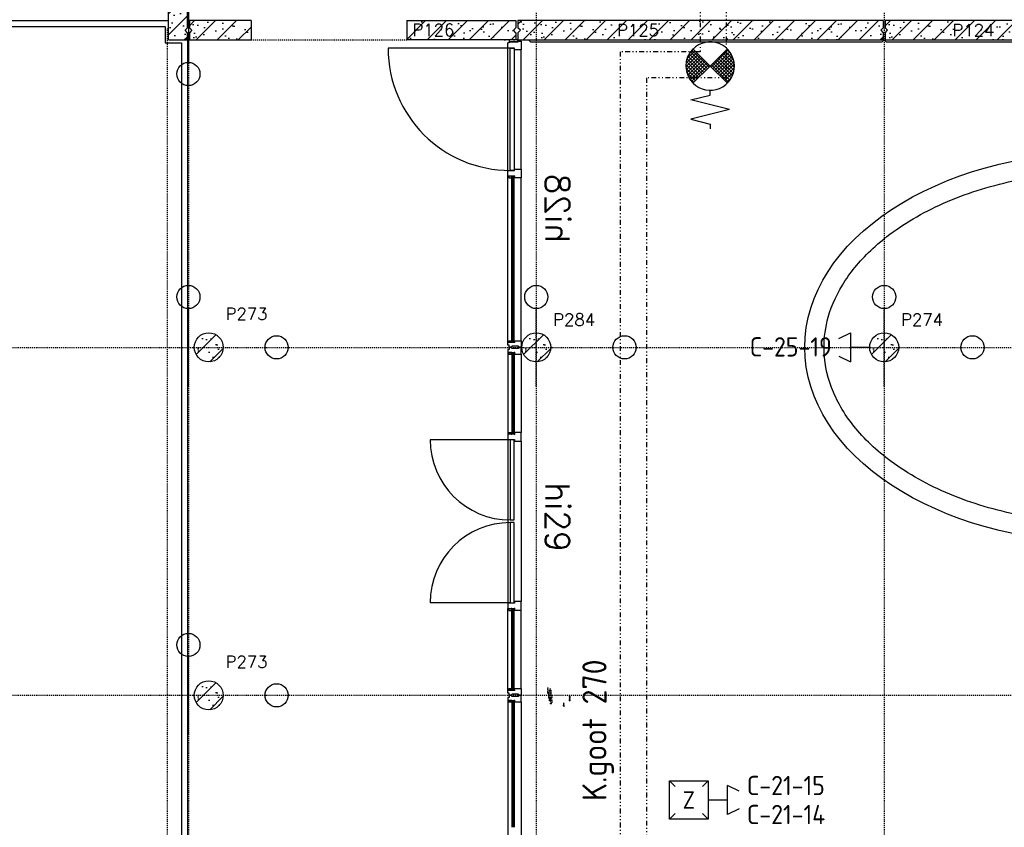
# Model space of a CAD drawing. Extents: x 0 to 1537, y 0 to 841.
# Tile 37 of 58: x 571 to 673, y 419 to 502. Entities that reach past the tile are written whole.
import ezdxf
from ezdxf.enums import TextEntityAlignment as Align

# ---------------------------------------------------------------- set-up
doc = ezdxf.new("R2010")
doc.units = 0
doc.header["$PDSIZE"] = 2
for name, pattern in [('B0702', [1.171875, 0.78125, -0.390625]), ('DASHDOT', [25.4, 12.7, -6.35, 0, -6.35]), ('DASHDOT2', [12.7, 6.35, -3.175, 0, -3.175]), ('DIVIDE', [1.25, 0.5, -0.25, 0, -0.25, 0, -0.25]), ('E0001', [1, 1, 0])]:
    doc.linetypes.add(name, pattern=pattern)
doc.layers.get('0').update_dxf_attribs({"linetype": 'CONTINUOUS'})
for name, color, linetype in [('AB$1A---_ATTRIB', 9, 'CONTINUOUS'), ('AL$1A---_ALGEMEEN', 9, 'CONTINUOUS'), ('AT$1A---_TEKSTB', 8, 'CONTINUOUS'), ('ET6130--_KANALISATIE', 7, 'CONTINUOUS'), ('STRAMIEN', 1, 'CONTINUOUS'), ('VITELCODERING', 5, 'CONTINUOUS'), ('VITELDATA', 1, 'CONTINUOUS')]:
    doc.layers.add(name, color=color, linetype=linetype)
doc.styles.add('B-01', font='romans.shx', dxfattribs={"width": 1.2})
doc.styles.add('ROMANS', font='romans.shx', dxfattribs={"height": 300})
doc.styles.get("Standard").update_dxf_attribs({"font": 'ISO'})

# ---------------------------------------------------------------- blocks, each defined once
blk = doc.blocks.new('-90X136X')
at = {"layer": 'AL$1A---_ALGEMEEN', "ltscale": 2}
for p, q in [((-90, 0), (-90, -30)), ((0, 0), (-90, 0)), ((0, -30), (0, 0)), ((-90, -30), (-90, -72)), ((-90, -72), (-73, -72)), ((-73, -72), (-73, -139)), ((-73, -139), (-47, -139)), ((-47, -139), (-20, -139))]:
    blk.add_line(p, q, dxfattribs=at)
blk.add_lwpolyline([(0, -30), (-9, -30), (-9, -124), (-20, -124), (-20, -139)], dxfattribs=at)
blk = doc.blocks.new('-STR-P2')
at = {"layer": 'AL$1A---_ALGEMEEN', "linetype": 'DASHDOT', "ltscale": 0.1}
for p, q in [((0, -401), (0, 401)), ((-401, 0), (793, 0))]:
    blk.add_line(p, q, dxfattribs=at)
at = {"layer": 'AL$1A---_ALGEMEEN', "linetype": 'Continuous', "ltscale": 2}
for centre in [(0, 521), (913, 0)]:
    blk.add_circle(centre, 120, dxfattribs=at)
blk.add_point((0, 0), dxfattribs=at)
blk = doc.blocks.new('-GLASA')
at = {"layer": 'AL$1A---_ALGEMEEN', "color": 15, "ltscale": 2}
for p, q in [((5, 27), (407, 27)), ((5, 27), (5, 3)), ((5, 22), (407, 22)), ((5, 7), (407, 7)), ((5, 3), (407, 3)), ((13, 22), (13, 7))]:
    blk.add_line(p, q, dxfattribs=at)
at = {"layer": 'AL$1A---_ALGEMEEN', "color": 15}
for p, q in [((17, 30), (21, 27)), ((17, 0), (21, 3))]:
    blk.add_line(p, q, dxfattribs=at)
at = {"layer": 'AL$1A---_ALGEMEEN', "color": 15, "ltscale": 2}
blk.add_lwpolyline([(5, 3), (0, 3), (5, 27), (0, 27), (5, 3)], dxfattribs=at)
at = {"layer": 'AL$1A---_ALGEMEEN'}
for p in [(0, 30), (0, 0)]:
    blk.add_point(p, dxfattribs=at)
blk = doc.blocks.new('-STR-H5')
at = {"layer": 'AL$1A---_ALGEMEEN', "linetype": 'DASHDOT', "ltscale": 0.5}
blk.add_line((-5109, 0), (652, 0), dxfattribs=at)
at = {"layer": 'AL$1A---_ALGEMEEN', "linetype": 'Continuous', "ltscale": 2}
blk.add_circle((772, 0), 120, dxfattribs=at)
for p in [(-3600, 0), (0, 0)]:
    blk.add_point(p, dxfattribs=at)
blk = doc.blocks.new('XREF_B-A3-II-112')
at = {"layer": 'AL$1A---_ALGEMEEN', "ltscale": 2}
h = blk.add_hatch(dxfattribs=at)
h.set_pattern_fill('PREFB', color=8, scale=8, angle=180, style=0)
h.set_pattern_definition([(225, (72263.04, 72603.07), (108.6116, -108.6116), []), (197, (72263.04, 72603.07), (-41.26, -127.7242), [0, -130.56, -73.92, 0, -107.52]), (228, (72263.04, 72603.07), (29.465, -129.875), [0, -129.28, 0, -131.84, 0, -106.24]), (251, (72263.04, 72603.07), (76.6585, -107.621), [0, -128, 0, -768, -105.28])])
h.paths.add_polyline_path([(72253, 76383), (72243, 76393), (72188, 76393), (72178, 76403), (72063, 76403), (72053, 76393), (72053, 72193), (72063, 72183), (72253, 72183), (72253, 72258), (72228, 72283), (72253, 72308), (72253, 72478), (72228, 72503), (72253, 72528)])
h = blk.add_hatch(dxfattribs=at)
h.set_pattern_fill('PREFB', color=8, scale=8, angle=180, style=0)
h.set_pattern_definition([(225, (75863.04, 72603.07), (108.6116, -108.6116), []), (197, (75863.04, 72603.07), (-41.26, -127.7242), [0, -130.56, -73.92, 0, -107.52]), (228, (75863.04, 72603.07), (29.465, -129.875), [0, -129.28, 0, -131.84, 0, -106.24]), (251, (75863.04, 72603.07), (76.6585, -107.621), [0, -128, 0, -768, -105.28])])
h.paths.add_polyline_path([(72273, 72383), (72273, 72308), (72298, 72283), (72273, 72258), (72273, 72183), (72913, 72183), (72913, 72383)])
h.paths.add_polyline_path([(75653, 72183), (75653, 72258), (75628, 72283), (75653, 72308), (75653, 72383), (74523, 72383), (74523, 72183)])
h = blk.add_hatch(dxfattribs=at)
h.set_pattern_fill('PREFB', color=8, scale=8, angle=180, style=0)
h.set_pattern_definition([(225, (79463.04, 72603.07), (108.6116, -108.6116), []), (197, (79463.04, 72603.07), (-41.26, -127.7242), [0, -130.56, -73.92, 0, -107.52]), (228, (79463.04, 72603.07), (29.465, -129.875), [0, -129.28, 0, -131.84, 0, -106.24]), (251, (79463.04, 72603.07), (76.6585, -107.621), [0, -128, 0, -768, -105.28])])
h.paths.add_polyline_path([(75673, 72383), (75673, 72308), (75698, 72283), (75673, 72258), (75673, 72183), (79453, 72183), (79453, 72258), (79428, 72283), (79453, 72308), (79453, 72383)])
h = blk.add_hatch(dxfattribs=at)
h.set_pattern_fill('PREFB', color=8, scale=8, angle=180, style=0)
h.set_pattern_definition([(225, (83063.04, 72603.07), (108.6116, -108.6116), []), (197, (83063.04, 72603.07), (-41.26, -127.7242), [0, -130.56, -73.92, 0, -107.52]), (228, (83063.04, 72603.07), (29.465, -129.875), [0, -129.28, 0, -131.84, 0, -106.24]), (251, (83063.04, 72603.07), (76.6585, -107.621), [0, -128, 0, -768, -105.28])])
h.paths.add_polyline_path([(83053, 72183), (83053, 72258), (83028, 72283), (83053, 72308), (83053, 72383), (79473, 72383), (79473, 72308), (79498, 72283), (79473, 72258), (79473, 72183)])
h = blk.add_hatch(dxfattribs=at)
h.set_pattern_fill('PREFB', color=8, scale=8, angle=180, style=0)
h.set_pattern_definition([(225, (72473.04, 69003.07), (108.61, -108.61), []), (197, (72473.04, 69003.07), (-41.26, -127.724), [0, -130.56, -73.92, 0, -107.52]), (228, (72473.04, 69003.07), (29.465, -129.875), [0, -129.28, 0, -131.84, 0, -106.24]), (251, (72473.04, 69003.07), (76.66, -107.62), [0, -128, 0, -768, -105.28])])
h.paths.add_polyline_path([(72623, 69003, 1), (72323, 69003, 1)])
h = blk.add_hatch(dxfattribs=at)
h.set_pattern_fill('PREFB', color=8, scale=8, angle=180, style=0)
h.set_pattern_definition([(225, (75863.04, 69003.07), (108.61, -108.61), []), (197, (75863.04, 69003.07), (-41.26, -127.724), [0, -130.56, -73.92, 0, -107.52]), (228, (75863.04, 69003.07), (29.465, -129.875), [0, -129.28, 0, -131.84, 0, -106.24]), (251, (75863.04, 69003.07), (76.66, -107.62), [0, -128, 0, -768, -105.28])])
h.paths.add_polyline_path([(76013, 69003, 1), (75713, 69003, 1)])
h = blk.add_hatch(dxfattribs=at)
h.set_pattern_fill('PREFB', color=8, scale=8, angle=180, style=0)
h.set_pattern_definition([(225, (79463.04, 69003.07), (108.61, -108.61), []), (197, (79463.04, 69003.07), (-41.26, -127.724), [0, -130.56, -73.92, 0, -107.52]), (228, (79463.04, 69003.07), (29.465, -129.875), [0, -129.28, 0, -131.84, 0, -106.24]), (251, (79463.04, 69003.07), (76.66, -107.62), [0, -128, 0, -768, -105.28])])
h.paths.add_polyline_path([(79613, 69003, 1), (79313, 69003, 1)])
h = blk.add_hatch(dxfattribs=at)
h.set_pattern_fill('PREFB', color=8, scale=8, angle=180, style=0)
h.set_pattern_definition([(225, (72473.04, 65403.07), (108.61, -108.61), []), (197, (72473.04, 65403.07), (-41.26, -127.724), [0, -130.56, -73.92, 0, -107.52]), (228, (72473.04, 65403.07), (29.465, -129.875), [0, -129.28, 0, -131.84, 0, -106.24]), (251, (72473.04, 65403.07), (76.66, -107.62), [0, -128, 0, -768, -105.28])])
h.paths.add_polyline_path([(72623, 65403, 1), (72323, 65403, 1)])
at = {"layer": 'AL$1A---_ALGEMEEN', "color": 8, "linetype": 'Continuous', "ltscale": 2}
for p, q in [((72053, 76393), (72053, 72193)), ((72253, 72308), (72253, 72478)), ((72253, 72308), (72228, 72283)), ((72253, 72258), (72228, 72283)), ((72253, 72183), (72253, 72258)), ((72053, 72193), (72063, 72183)), ((72063, 72183), (72253, 72183))]:
    blk.add_line(p, q, dxfattribs=at)
at = {"layer": 'AL$1A---_ALGEMEEN', "color": 8, "ltscale": 2}
for p, q in [((27255, 72383), (72053, 72383)), ((27275, 72323), (72023, 72323)), ((72023, 72323), (72023, 72153)), ((72023, 72153), (72193, 72153)), ((72193, 72153), (72193, 55053)), ((72253, 72183), (72253, 55023)), ((75594, 72097), (74330, 72097)), ((75569, 72125), (75569, 72125)), ((75569, 69055), (75569, 72099)), ((75594, 70833), (75594, 72097)), ((75594, 72097), (75634, 72097)), ((75634, 72097), (75634, 70833)), ((75708, 70848), (75708, 72082)), ((75569, 70801), (75569, 70831)), ((75569, 70831), (75636, 70831)), ((75634, 70833), (75594, 70833)), ((75636, 70848), (75708, 70848)), ((75636, 70831), (75636, 70848)), ((75708, 70848), (75708, 70758)), ((75569, 70801), (75569, 70801)), ((75569, 70775), (75569, 70801)), ((75636, 70775), (75569, 70775)), ((75609, 70770), (75609, 70775)), ((75609, 70775), (75633, 70770)), ((75633, 70775), (75609, 70770)), ((75609, 69060), (75609, 70770)), ((75633, 70770), (75609, 70770)), ((75613, 69060), (75613, 70770)), ((75628, 70762), (75613, 70762)), ((75628, 69060), (75628, 70770)), ((75633, 70770), (75633, 70775)), ((75633, 69060), (75633, 70770)), ((75636, 70758), (75636, 70775)), ((75678, 70758), (75636, 70758)), ((75708, 70758), (75678, 70758)), ((75708, 69072), (75708, 70758)), ((75569, 69025), (75569, 69055)), ((75569, 69055), (75636, 69055)), ((75584, 69025), (75569, 69025)), ((75584, 68981), (75569, 68981)), ((75569, 68981), (75569, 68951)), ((75584, 69005), (75584, 69025)), ((75609, 69005), (75584, 69005)), ((75609, 69001), (75584, 69001)), ((75584, 69001), (75584, 68981)), ((75633, 69060), (75609, 69060)), ((75609, 69060), (75609, 69055)), ((75609, 69055), (75633, 69060)), ((75633, 69055), (75609, 69060)), ((75678, 69014), (75609, 69014)), ((75609, 69014), (75609, 69005)), ((75609, 68992), (75609, 69001)), ((75678, 68992), (75609, 68992)), ((75628, 69068), (75613, 69068)), ((75633, 69060), (75633, 69055)), ((75636, 69055), (75636, 69072)), ((75636, 69072), (75708, 69072)), ((75678, 69005), (75678, 69014)), ((75708, 69005), (75678, 69005)), ((75708, 69001), (75678, 69001)), ((75678, 69001), (75678, 68992)), ((75708, 69072), (75708, 69005)), ((75708, 68934), (75708, 69001)), ((75569, 68951), (75569, 66357)), ((75569, 68951), (75636, 68951)), ((75609, 68946), (75609, 68110)), ((75633, 68946), (75609, 68946)), ((75613, 68946), (75613, 68110)), ((75628, 68938), (75613, 68938)), ((75628, 68946), (75628, 68110)), ((75633, 68946), (75633, 68110)), ((75636, 68951), (75636, 68934)), ((75636, 68934), (75708, 68934)), ((75708, 68934), (75708, 68122)), ((75636, 68105), (75569, 68105)), ((75569, 68105), (75569, 68079)), ((75569, 68079), (75569, 68049)), ((75569, 68079), (75569, 68079)), ((75633, 68110), (75609, 68110)), ((75628, 68118), (75613, 68118)), ((75678, 68122), (75636, 68122)), ((75636, 68122), (75636, 68105)), ((75708, 68122), (75678, 68122)), ((75708, 68032), (75708, 68122)), ((75594, 68047), (74764, 68047)), ((75569, 68049), (75636, 68049)), ((75636, 68049), (75636, 68032)), ((75636, 68032), (75708, 68032)), ((75708, 68032), (75708, 66374)), ((75594, 66360), (74764, 66360)), ((75636, 66357), (75569, 66357)), ((75569, 66357), (75569, 66331)), ((75569, 66331), (75569, 66331)), ((75569, 66331), (75569, 66301)), ((75678, 66374), (75636, 66374)), ((75636, 66374), (75636, 66357)), ((75708, 66374), (75678, 66374)), ((75708, 66284), (75708, 66374)), ((75569, 65455), (75569, 66301)), ((75569, 66301), (75636, 66301)), ((75609, 65460), (75609, 66296)), ((75633, 66296), (75609, 66296)), ((75613, 65460), (75613, 66296)), ((75628, 66288), (75613, 66288)), ((75628, 65460), (75628, 66296)), ((75633, 65460), (75633, 66296)), ((75636, 66301), (75636, 66284)), ((75636, 66284), (75708, 66284)), ((75708, 65472), (75708, 66284)), ((75569, 65425), (75569, 65455)), ((75569, 65455), (75636, 65455)), ((75584, 65425), (75569, 65425)), ((75584, 65405), (75584, 65425)), ((75633, 65460), (75609, 65460)), ((75609, 65460), (75609, 65455)), ((75609, 65455), (75633, 65460)), ((75633, 65455), (75609, 65460)), ((75678, 65414), (75609, 65414)), ((75609, 65414), (75609, 65405)), ((75628, 65468), (75613, 65468)), ((75633, 65460), (75633, 65455)), ((75636, 65455), (75636, 65472)), ((75636, 65472), (75708, 65472)), ((75678, 65405), (75678, 65414)), ((75708, 65472), (75708, 65405)), ((75584, 65381), (75569, 65381)), ((75569, 65381), (75569, 65351)), ((75569, 65351), (75569, 63631)), ((75569, 65351), (75636, 65351)), ((75609, 65405), (75584, 65405)), ((75609, 65401), (75584, 65401)), ((75584, 65401), (75584, 65381)), ((75609, 65392), (75609, 65401)), ((75678, 65392), (75609, 65392)), ((75636, 65351), (75636, 65334)), ((75636, 65334), (75708, 65334)), ((75708, 65405), (75678, 65405)), ((75708, 65401), (75678, 65401)), ((75678, 65401), (75678, 65392)), ((75708, 65334), (75708, 65401)), ((75708, 65334), (75708, 63648)), ((75609, 64971), (75609, 64038)), ((75613, 64971), (75613, 64038)), ((75628, 64971), (75628, 64038)), ((75633, 64971), (75633, 64038))]:
    blk.add_line(p, q, dxfattribs=at)
at = {"layer": 'AL$1A---_ALGEMEEN', "color": 8, "linetype": 'Continuous'}
for p, q in [((72913, 72383), (72273, 72383)), ((72273, 72383), (72273, 72308)), ((72913, 72383), (72913, 72183)), ((74523, 72383), (74523, 72183)), ((74523, 72383), (75653, 72383)), ((75653, 72383), (75653, 72308)), ((79453, 72383), (75673, 72383)), ((75673, 72383), (75673, 72308)), ((79453, 72383), (79453, 72308)), ((83053, 72383), (79473, 72383)), ((79473, 72383), (79473, 72308)), ((72273, 72308), (72298, 72283)), ((72298, 72283), (72273, 72258)), ((72273, 72258), (72273, 72183)), ((75628, 72283), (75653, 72308)), ((75653, 72258), (75628, 72283)), ((75653, 72258), (75653, 72183)), ((75698, 72283), (75673, 72308)), ((75673, 72258), (75698, 72283)), ((75673, 72258), (75673, 72183)), ((79453, 72308), (79428, 72283)), ((79428, 72283), (79453, 72258)), ((79453, 72258), (79453, 72183)), ((79498, 72283), (79473, 72308)), ((79473, 72258), (79498, 72283)), ((79473, 72258), (79473, 72183)), ((72273, 72183), (72913, 72183)), ((75653, 72183), (74523, 72183)), ((75673, 72183), (79453, 72183)), ((79473, 72183), (83053, 72183)), ((77411, 71906), (77541, 72035)), ((77413, 71942), (77523, 72053)), ((77422, 71987), (77506, 72070)), ((77444, 72038), (77616, 71866)), ((77458, 72060), (77634, 71884)), ((77474, 72079), (77651, 71902)), ((77414, 71873), (77559, 72017)), ((77416, 71961), (77563, 71813)), ((77421, 71844), (77576, 72000)), ((77423, 71989), (77581, 71831)), ((77430, 71818), (77594, 71982)), ((77432, 72015), (77598, 71848)), ((77441, 71794), (77612, 71964)), ((77455, 71772), (77629, 71947)), ((77412, 71929), (77545, 71795)), ((77412, 71893), (77528, 71778)), ((77419, 71851), (77510, 71760)), ((77470, 71752), (77647, 71929)), ((77442, 71793), (77492, 71742))]:
    blk.add_line(p, q, dxfattribs=at)
at = {"layer": 'AL$1A---_ALGEMEEN', "color": 8, "linetype": 'B0702', "ltscale": 2}
for p, q in [((72043, 72303), (72043, 55038)), ((72913, 72183), (74523, 72183))]:
    blk.add_line(p, q, dxfattribs=at)
at = {"layer": 'AL$1A---_ALGEMEEN', "color": 8}
for p, q in [((75673, 72183), (75584, 72183)), ((75584, 72183), (75584, 72164)), ((75584, 72164), (75673, 72164)), ((75673, 72164), (75673, 72183)), ((75783, 72183), (75803, 72163)), ((75803, 72163), (79443, 72163)), ((79453, 72173), (79443, 72163)), ((79453, 72183), (79453, 72173)), ((79473, 72183), (79473, 72173)), ((79473, 72173), (79483, 72163)), ((79483, 72163), (83043, 72163)), ((77663, 71913), (77488, 72088)), ((77663, 71913), (77838, 72088)), ((77673, 71903), (77849, 72080)), ((77690, 71886), (77865, 72060)), ((77708, 71868), (77879, 72039)), ((77798, 72048), (77912, 71935)), ((77816, 72066), (77905, 71978)), ((77834, 72084), (77880, 72038)), ((77692, 71942), (77867, 71768)), ((77710, 71960), (77880, 71790)), ((77726, 71850), (77891, 72016)), ((77728, 71978), (77892, 71813)), ((77743, 71833), (77901, 71990)), ((77745, 71995), (77902, 71839)), ((77761, 71815), (77908, 71962)), ((77763, 72013), (77909, 71867)), ((77781, 72031), (77913, 71899)), ((77663, 71913), (77488, 71738)), ((77663, 71913), (77838, 71738)), ((77675, 71925), (77851, 71748)), ((77779, 71797), (77912, 71931)), ((77796, 71780), (77912, 71896)), ((77814, 71762), (77906, 71854)), ((77832, 71744), (77885, 71797)), ((77663, 71613), (77663, 71663)), ((77463, 71563), (77663, 71613)), ((77863, 71463), (77463, 71563)), ((77863, 71463), (77463, 71363)), ((77463, 71363), (77663, 71313)), ((77663, 71313), (77663, 71263)), ((75606, 70758), (75609, 70753)), ((75636, 70758), (75633, 70753)), ((75606, 69072), (75609, 69076)), ((75636, 69072), (75633, 69076)), ((75606, 68934), (75609, 68930)), ((75636, 68934), (75633, 68930)), ((75606, 68122), (75609, 68126)), ((75636, 68122), (75633, 68126)), ((75606, 66284), (75609, 66280)), ((75636, 66284), (75633, 66280)), ((75606, 65472), (75609, 65476)), ((75636, 65472), (75633, 65476))]:
    blk.add_line(p, q, dxfattribs=at)
at = {"layer": 'AL$1A---_ALGEMEEN', "color": 8, "linetype": 'Continuous', "ltscale": 2}
blk.add_lwpolyline([(72053, 72193), (72063, 72183), (72253, 72183), (72253, 72258), (72228, 72283), (72253, 72308), (72253, 72478), (72228, 72503), (72253, 72528), (72253, 76383), (72243, 76393), (72188, 76393), (72178, 76403), (72063, 76403), (72053, 76393), (72053, 72193)], dxfattribs=at)
at = {"layer": 'AL$1A---_ALGEMEEN', "color": 8, "linetype": 'Continuous'}
blk.add_lwpolyline([(77484, 72091, 0.412892), (77485, 71736, -1.104742)], format="xyb", dxfattribs=at)
at = {"layer": 'AL$1A---_ALGEMEEN', "color": 8}
for points in [[(75579, 70775), (75579, 70758), (75606, 70758), (75606, 70775)], [(75579, 69055), (75579, 69072), (75606, 69072), (75606, 69055)], [(75579, 68951), (75579, 68934), (75606, 68934), (75606, 68951)], [(75579, 68105), (75579, 68122), (75606, 68122), (75606, 68105)], [(75579, 66299), (75579, 66282), (75606, 66282), (75606, 66299)], [(75579, 65455), (75579, 65472), (75606, 65472), (75606, 65455)], [(75579, 65351), (75579, 65334), (75606, 65334), (75606, 65351)]]:
    blk.add_lwpolyline(points, close=True, dxfattribs=at)
at = {"layer": 'AL$1A---_ALGEMEEN', "color": 8, "ltscale": 2}
for points in [[(75609, 68946), (75609, 68951), (75633, 68946), (75633, 68951), (75609, 68946)], [(75609, 68110), (75609, 68105), (75633, 68110), (75633, 68105), (75609, 68110)], [(75609, 66296), (75609, 66301), (75633, 66296), (75633, 66301), (75609, 66296)]]:
    blk.add_lwpolyline(points, dxfattribs=at)
for points in [[(75634, 68047), (75594, 68047), (75594, 67217), (75634, 67217)], [(75634, 67190), (75594, 67190), (75594, 66360), (75634, 66360)]]:
    blk.add_lwpolyline(points, close=True, dxfattribs=at)
at = {"layer": 'AL$1A---_ALGEMEEN', "color": 8, "linetype": 'Continuous'}
for centre in [(72473, 69003), (72473, 69003), (75863, 69003), (79463, 69003), (79463, 69003), (72473, 65403), (72473, 65403)]:
    blk.add_circle(centre, 150, dxfattribs=at)
at = {"layer": 'AL$1A---_ALGEMEEN', "color": 8, "ltscale": 2}
blk.add_circle((75863, 69003), 150, dxfattribs=at)
at = {"layer": 'AL$1A---_ALGEMEEN', "color": 8}
blk.add_arc((77663, 71913), 250, 224.9295, 136.2, dxfattribs=at)
at = {"layer": 'AL$1A---_ALGEMEEN', "color": 8, "ltscale": 2}
for centre, radius, start, end in [((75594, 72097), 1264, 180, 270), ((75594, 68047), 830, 180, 270), ((75594, 66360), 830, 90, 180)]:
    blk.add_arc(centre, radius, start, end, dxfattribs=at)
at = {"layer": 'AL$1A---_ALGEMEEN', "color": 8}
for p in [(75606, 70775), (75636, 70775), (75606, 69055), (75636, 69055), (75606, 68951), (75636, 68951), (75606, 68105), (75636, 68105), (75606, 66301), (75636, 66301), (75606, 65455), (75636, 65455)]:
    blk.add_point(p, dxfattribs=at)
at = {"layer": 'STRAMIEN', "color": 8, "linetype": 'DASHDOT2'}
for p, q in [((72263, 95903), (72263, 35276)), ((75863, 95903), (75863, 35276)), ((79463, 95903), (79463, 35276)), ((18063, 69003), (104973, 69003)), ((18063, 65403), (104973, 65403))]:
    blk.add_line(p, q, dxfattribs=at)
at = {"layer": 'AL$1A---_ALGEMEEN', "color": 8, "linetype": 'Continuous', "ltscale": 2, "rotation": 270}
blk.add_blockref('-STR-H5', (72263, 72603), dxfattribs=at)
at = {"layer": 'AL$1A---_ALGEMEEN', "color": 8, "ltscale": 2, "extrusion": (0, 0, -1), "zscale": -1, "rotation": 90}
blk.add_blockref('-90X136X', (-75708, 72172), dxfattribs=at)
at = {"layer": 'AL$1A---_ALGEMEEN', "color": 8, "linetype": 'Continuous', "ltscale": 2}
for p in [(72263, 69003), (72263, 65403)]:
    blk.add_blockref('-STR-P2', p, dxfattribs=at)
at = {"layer": 'AL$1A---_ALGEMEEN', "color": 8, "linetype": 'DASHDOT', "ltscale": 0.5}
for p in [(75863, 69003), (79463, 69003)]:
    blk.add_blockref('-STR-P2', p, dxfattribs=at)
at = {"layer": 'AL$1A---_ALGEMEEN', "color": 8, "ltscale": 2, "rotation": 270}
blk.add_blockref('-GLASA', (75606, 65351), dxfattribs=at)
at = {"layer": 'AB$1A---_ATTRIB', "color": 8, "linetype": 'Continuous', "style": 'ROMANS'}
for tag, p, height in [('RUIMTENUMMER', (60177, 86637), 200), ('PEILMAAT', (60123, 86380), 150), ('RUIMTENUMMER', (23322, 85669), 200), ('PEILMAAT', (23267, 85412), 150), ('RUIMTENUMMER', (25656, 84910), 200), ('RUIMTENUMMER', (66336, 84907), 200), ('PEILMAAT', (25602, 84653), 150), ('PEILMAAT', (66282, 84649), 150), ('RUIMTENUMMER', (23537, 82919), 200), ('PEILMAAT', (23482, 82661), 150), ('RUIMTENUMMER', (84269, 82608), 200), ('PEILMAAT', (84214, 82351), 150), ('RUIMTENUMMER', (23681, 80585), 200), ('PEILMAAT', (23626, 80328), 150), ('RUIMTENUMMER', (22894, 79094), 200), ('RUIMTENUMMER', (66336, 79048), 200), ('PEILMAAT', (22839, 78837), 150), ('PEILMAAT', (66282, 78791), 150), ('RUIMTENUMMER', (84269, 77245), 200), ('PEILMAAT', (84214, 76988), 150), ('RUIMTENUMMER', (75644, 75605), 200), ('RUIMTENUMMER', (81101, 75686), 200), ('RUIMTENUMMER', (83671, 75687), 200), ('RUIMTENUMMER', (86015, 75686), 200), ('RUIMTENUMMER', (25752, 75504), 200), ('PEILMAAT', (81047, 75429), 150), ('PEILMAAT', (83616, 75430), 150), ('PEILMAAT', (85961, 75429), 150), ('PEILMAAT', (75590, 75347), 150), ('RUIMTENUMMER', (93081, 75257), 200), ('PEILMAAT', (25698, 75247), 150), ('PEILMAAT', (93026, 75000), 150), ('RUIMTENUMMER', (88630, 74488), 200), ('PEILMAAT', (88576, 74231), 150), ('RUIMTENUMMER', (73290, 74100), 200), ('RUIMTENUMMER', (75369, 73882), 200), ('PEILMAAT', (73235, 73843), 150), ('PEILMAAT', (75315, 73624), 150), ('RUIMTENUMMER', (78391, 73378), 200), ('RUIMTENUMMER', (23083, 73242), 200), ('RUIMTENUMMER', (25752, 73237), 200), ('PEILMAAT', (78337, 73120), 150), ('PEILMAAT', (23029, 72985), 150), ('PEILMAAT', (25698, 72979), 150), ('RUIMTENUMMER', (44810, 70416), 200), ('PEILMAAT', (44756, 70158), 150), ('RUIMTENUMMER', (83574, 63583), 200), ('RUIMTENUMMER', (44810, 63429), 200), ('PEILMAAT', (83520, 63326), 150), ('PEILMAAT', (44756, 63172), 150), ('RUIMTENUMMER', (75343, 53663), 200), ('RUIMTENUMMER', (78500, 53652), 200), ('PEILMAAT', (75289, 53406), 150), ('PEILMAAT', (78446, 53394), 150), ('RUIMTENUMMER', (23322, 53269), 200), ('PEILMAAT', (23267, 53012), 150), ('RUIMTENUMMER', (25658, 52384), 200), ('PEILMAAT', (25603, 52127), 150), ('RUIMTENUMMER', (23527, 50518), 200), ('PEILMAAT', (23472, 50260), 150), ('RUIMTENUMMER', (80352, 50113), 200), ('PEILMAAT', (80297, 49856), 150), ('RUIMTENUMMER', (73192, 49570), 200), ('PEILMAAT', (73138, 49313), 150), ('RUIMTENUMMER', (81728, 49257), 200), ('PEILMAAT', (81673, 49000), 150), ('RUIMTENUMMER', (76409, 48643), 200), ('RUIMTENUMMER', (79143, 48643), 200), ('PEILMAAT', (76354, 48386), 150), ('PEILMAAT', (79089, 48386), 150), ('RUIMTENUMMER', (23681, 48185), 200), ('PEILMAAT', (23626, 47928), 150), ('RUIMTENUMMER', (22696, 46692), 200), ('RUIMTENUMMER', (77664, 46745), 200), ('PEILMAAT', (22641, 46435), 150), ('PEILMAAT', (77610, 46488), 150), ('RUIMTENUMMER', (87918, 45636), 200), ('PEILMAAT', (87863, 45379), 150), ('RUIMTENUMMER', (77664, 43246), 200), ('RUIMTENUMMER', (24055, 43108), 200), ('RUIMTENUMMER', (25752, 43104), 200), ('PEILMAAT', (77610, 42989), 150), ('PEILMAAT', (24001, 42851), 150), ('PEILMAAT', (25698, 42847), 150), ('RUIMTENUMMER', (25752, 40842), 200), ('PEILMAAT', (25698, 40585), 150), ('RUIMTENUMMER', (76511, 38932), 200), ('RUIMTENUMMER', (80009, 38932), 200), ('PEILMAAT', (76457, 38675), 150), ('PEILMAAT', (79955, 38675), 150), ('RUIMTENUMMER', (81728, 37671), 200), ('PEILMAAT', (81673, 37413), 150)]:
    blk.add_attdef(tag, p, '', height=height, dxfattribs=at)
for tag, p, height in [('RUIMTENUMMER', (22253, 82959), 200), ('PEILMAAT', (22510, 82905), 150), ('RUIMTENUMMER', (22255, 50559), 200), ('PEILMAAT', (22512, 50505), 150)]:
    blk.add_attdef(tag, p, '', height=height, rotation=90, dxfattribs=at)
at = {"layer": 'AB$1A---_ATTRIB', "color": 8, "style": 'B-01', "oblique": 15, "flags": 1}
for tag, p in [('SCHACHT', (75598, 75883)), ('KOOI', (75868, 75883)), ('DAGMAAT', (76138, 75883)), ('GEWICHT', (76408, 75883)), ('PERSONEN', (76678, 75883))]:
    blk.add_attdef(tag, p, '', height=180, rotation=270, dxfattribs=at)
at = {"layer": 'AT$1A---_TEKSTB', "color": 8, "ltscale": 2, "style": 'ROMANS'}
for s, p in [('P126', (74581, 72224)), ('P125', (76699, 72222)), ('P124', (80170, 72222)), ('P273', (72648, 69287)), ('P284', (76038, 69227)), ('P274', (79638, 69227)), ('P273', (72648, 65687))]:
    blk.add_text(s, height=125, dxfattribs=at).set_placement(p)
at = {"layer": 'AT$1A---_TEKSTB', "color": 8, "ltscale": 2, "style": 'ROMANS', "oblique": -180, "text_generation_flag": 4}
blk.add_text('hi28', height=250, rotation=90, dxfattribs=at).set_placement((75958, 70082))
at = {"layer": 'AT$1A---_TEKSTB', "color": 8, "ltscale": 2, "style": 'ROMANS'}
for s, height, p in [('hi29', 250, (75958, 67605)), ('buiten kozijn', 7, (75980, 65482)), ('buiten kozijn', 7, (75990, 65432)), ('-67x139b', 20, (75997, 65482)), ('-17x27a', 20, (76007, 65432)), ('17x27', 10, (76141, 65326)), ('67x139', 10, (76203, 65394))]:
    blk.add_text(s, height=height, rotation=270, dxfattribs=at).set_placement(p)
blk = doc.blocks.new('$DAT003')
for p, q in [((3.2, 0.9), (2, 1.5)), ((2, -1.5), (2, 1.5)), ((0, 0), (2, 0)), ((3.2, -0.9), (2, -1.5))]:
    blk.add_line(p, q)
blk = doc.blocks.new('DAT030')
for p, q in [((-2, 2), (-1.41, 1.41)), ((-2, -2), (-2, 2)), ((-2, 2), (2, 2)), ((2, 2), (1.41, 1.41)), ((2, 2), (2, -2)), ((-1.41, -1.41), (-2, -2)), ((2, -2), (-2, -2)), ((1.41, -1.41), (2, -2))]:
    blk.add_line(p, q)
at = {"color": 4}
blk.add_attdef('NR', text='', height=1.8, dxfattribs=at).set_placement((0, 0), align=Align.MIDDLE)

msp = doc.modelspace()

# ---------------------------------------------------------------- linework, layer by layer
at = {"color": 8, "ltscale": 2}
msp.add_ellipse((682.77, 468.28), major_axis=(-30.65, 0), ratio=0.657952, dxfattribs=at)
msp.add_open_spline([(654.12, 468.28), (654.12, 466.89), (654.37, 465.51), (655.4, 462.77), (656.18, 461.41), (658.25, 458.83), (659.55, 457.59), (662.82, 455.18), (664.87, 454.03), (669.4, 452.14), (671.89, 451.4), (677.3, 450.35), (680.25, 450.09), (686.14, 450.14), (689.07, 450.46), (694.64, 451.66), (697.28, 452.53), (701.48, 454.49), (703.15, 455.48), (706.06, 457.67), (707.31, 458.86), (709.31, 461.36), (710.07, 462.67), (711.28, 465.76), (711.54, 467.57), (711.19, 471.17), (710.58, 472.97), (708.75, 476), (707.71, 477.26), (705.18, 479.62), (703.69, 480.72), (700.02, 482.84), (697.77, 483.82), (692.93, 485.33), (690.34, 485.87), (685.02, 486.47), (682.29, 486.52), (676.92, 486.14), (674.28, 485.7), (669.3, 484.38), (666.96, 483.49), (662.78, 481.35), (660.93, 480.1), (658.16, 477.61), (657.12, 476.42), (655.5, 473.95), (654.91, 472.68), (654.26, 470.36), (654.12, 469.32), (654.12, 468.28)], degree=3, knots=[0, 0, 0, 0, 0.242639, 0.242639, 0.485279, 0.485279, 0.727918, 0.727918, 1.006174, 1.006174, 1.284431, 1.284431, 1.585325, 1.585325, 1.886219, 1.886219, 2.187113, 2.187113, 2.421411, 2.421411, 2.65571, 2.65571, 2.890008, 2.890008, 3.205302, 3.205302, 3.520596, 3.520596, 3.756054, 3.756054, 3.991511, 3.991511, 4.267835, 4.267835, 4.544158, 4.544158, 4.820481, 4.820481, 5.096805, 5.096805, 5.373128, 5.373128, 5.649451, 5.649451, 5.874944, 5.874944, 6.100437, 6.100437, 6.283185, 6.283185, 6.283185, 6.283185], dxfattribs=at)
at = {"layer": 'VITELDATA', "linetype": 'DIVIDE'}
for p, q in [((641.3, 528), (641.3, 498.86)), ((644, 528), (644, 496.16)), ((633.03, 498.86), (633.03, 217.58)), ((641.3, 498.86), (633.03, 498.86)), ((635.73, 496.16), (635.73, 220.28)), ((644, 496.16), (635.73, 496.16))]:
    msp.add_line(p, q, dxfattribs=at)

# ---------------------------------------------------------------- block references
at = {"layer": 'VITELDATA', "xscale": 0.01, "yscale": 0.01, "zscale": 0.01}
msp.add_blockref('XREF_B-A3-II-112', (-134.29, -221.75), dxfattribs=at)
at = {"layer": 'VITELDATA', "rotation": 180}
msp.add_blockref('$DAT003', (658.84, 468.28), dxfattribs=at)
at = {"layer": 'VITELDATA'}
msp.add_blockref('DAT030', (640.13, 421.45), dxfattribs=at).add_auto_attribs({'NR': 'Z'})
msp.add_blockref('$DAT003', (642.13, 421.45), dxfattribs=at)

# ---------------------------------------------------------------- texts
at = {"layer": 'ET6130--_KANALISATIE', "color": 2, "linetype": 'E0001'}
msp.add_text('K.goot 270', height=2.5, rotation=90, dxfattribs=at).set_placement((631.61, 421.36))
at = {"layer": 'VITELCODERING'}
msp.add_text('C-25-19', height=2, dxfattribs=at).set_placement((654.92, 467.33), align=Align.RIGHT)
for s, p in [('C-21-15', (646.13, 421.95)), ('C-21-14', (646.13, 418.95))]:
    msp.add_text(s, height=2, dxfattribs=at).set_placement(p)

doc.saveas('drawing.dxf')
